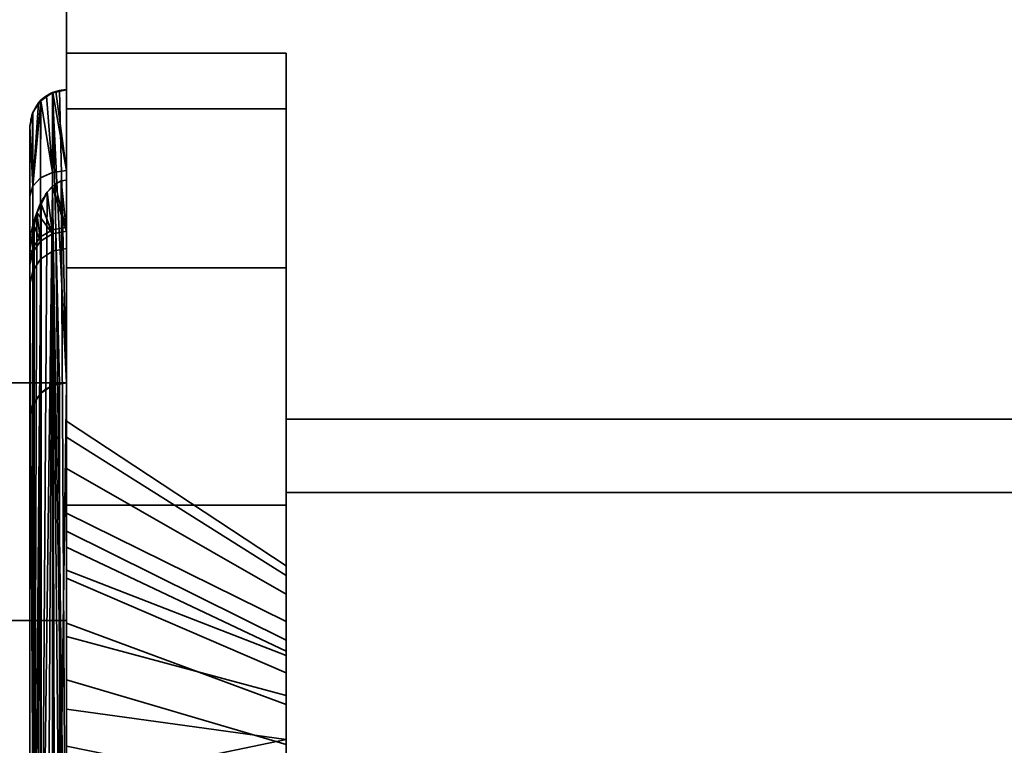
# Model space of a CAD drawing. Header units: millimetres. Extents: x -590 to 3690, y -120 to 127.
# Tile 22 of 145: x -410 to -396, y -28 to -19. Entities that reach past the tile are written whole.
import ezdxf

# ---------------------------------------------------------------- set-up
doc = ezdxf.new("R2010")
doc.units = ezdxf.units.MM
doc.layers.add('151', color=7, linetype='Continuous', true_color=0xffffff)

# ---------------------------------------------------------------- blocks, each defined once
blk = doc.blocks.new('UG_SURFACE_001')
at = {"layer": '151', "color": 252, "linetype": 'Continuous', "lineweight": 35}
for points in [[(590, -31.2, 2203), (590, 108.2, 2203), (-590, 108.2, 2203), (-590, -31.2, 2203)], [(-440, -31.2, 2053), (-440, 108.2, 2053), (440, 108.2, 2053), (440, -31.2, 2053)]]:
    blk.add_3dface(points, dxfattribs=at)
blk = doc.blocks.new('UG_SURFACE_008')
at = {"layer": '151', "color": 252, "linetype": 'Continuous', "lineweight": 35}
for points in [[(-406, -19, 1192), (-406, -19, 977), (-409, -19, 977), (-409, -19, 1092.25)], [(-409, -19, 1092.25), (-409, -19, 1192), (-406, -19, 1192)], [(-409, -19, 977), (-406, -19, 977), (-406, -19.761, 973.173), (-409, -19.761, 973.173)], [(-409, -19.761, 1195.827), (-406, -19.761, 1195.827), (-406, -19, 1192), (-409, -19, 1192)], [(-409, -26.784, 1009.654), (-409, -19, 977), (-409, -24.027, 980.523), (-409, -24.67, 982.5)], [(-409, -19, 977), (-409, -24.245, 978.455), (-409, -24.027, 980.523)], [(-409, -26.75, 1032), (-409, -19, 977), (-409, -25.527, 1013.523)], [(-409, -19, 977), (-409, -26.784, 1009.654), (-409, -25.745, 1011.455)], [(-409, -25.284, 976.654), (-409, -24.245, 978.455), (-409, -19, 977), (-409, -19.761, 973.173)], [(-409, -25.745, 1011.455), (-409, -25.527, 1013.523), (-409, -19, 977)], [(-409, -35.25, 1092.25), (-409, -19, 1092.25), (-409, -26.75, 1067), (-409, -35, 1067)], [(-409, -19.761, 1195.827), (-409, -19, 1192), (-409, -24.027, 1189.523), (-409, -24.67, 1191.5)], [(-409, -19, 1192), (-409, -32.5, 1148.5), (-409, -25.284, 1185.654), (-409, -24.245, 1187.455)], [(-409, -24.245, 1187.455), (-409, -24.027, 1189.523), (-409, -19, 1192)], [(-409, -19, 1192), (-409, -23.5, 1145), (-409, -32.5, 1145), (-409, -32.5, 1148.5)], [(-409, -19, 1192), (-409, -19, 1092.25), (-409, -23.5, 1121), (-409, -23.5, 1145)], [(-409, -19, 1092.25), (-409, -35.25, 1092.25), (-409, -35.25, 1117.5), (-409, -32.5, 1117.5)], [(-409, -32.5, 1117.5), (-409, -32.5, 1121), (-409, -23.5, 1121), (-409, -19, 1092.25)], [(-409, -26.75, 1032), (-409, -26.75, 1067), (-409, -19, 1092.25), (-409, -19, 977)], [(-406, -24, 1167.5), (-406, -19, 1192), (-406, -26.133, 1188.069), (-406, -26.76, 1186.983)], [(-406, -19, 977), (-406, -24, 1002.5), (-406, -26.39, 981.507), (-406, -26.002, 980.315)], [(-406, -19, 977), (-406, -24, 1058.875), (-406, -24, 1033.975)], [(-406, -19, 1192), (-406, -26.002, 1189.315), (-406, -26.133, 1188.069)], [(-406, -26.002, 980.315), (-406, -26.133, 979.069), (-406, -19, 977)], [(-406, -19, 977), (-406, -19, 1192), (-406, -24, 1091.25), (-406, -24, 1058.875)], [(-406, -19, 1192), (-406, -24, 1110.1), (-406, -24, 1091.25)], [(-406, -19, 1192), (-406, -19.761, 1195.827), (-406, -26.39, 1190.507), (-406, -26.002, 1189.315)], [(-406, -26.133, 979.069), (-406, -26.76, 977.983), (-406, -19.761, 973.173), (-406, -19, 977)], [(-406, -19, 1192), (-406, -24, 1128.75), (-406, -24, 1110.1)], [(-406, -19, 1192), (-406, -24, 1167.5), (-406, -24, 1128.75)], [(-406, -24, 1033.975), (-406, -24, 1013.575), (-406, -19, 977)], [(-406, -24, 1013.575), (-406, -24, 1002.5), (-406, -19, 977)], [(-409, -19.761, 973.173), (-406, -19.761, 973.173), (-406, -21.929, 969.929), (-409, -21.929, 969.929)], [(-409, -21.929, 1199.071), (-406, -21.929, 1199.071), (-406, -19.761, 1195.827), (-409, -19.761, 1195.827)], [(-409, -26.966, 975.432), (-409, -25.284, 976.654), (-409, -19.761, 973.173), (-409, -21.929, 969.929)], [(-409, -21.929, 1199.071), (-409, -19.761, 1195.827), (-409, -24.67, 1191.5), (-409, -26.061, 1193.045)], [(-406, -21.929, 969.929), (-406, -19.761, 973.173), (-406, -26.76, 977.983), (-406, -27.774, 977.246)], [(-406, -27.228, 1191.439), (-406, -26.39, 1190.507), (-406, -19.761, 1195.827), (-406, -21.929, 1199.071)], [(-409, -21.929, 969.929), (-406, -21.929, 969.929), (-406, -25.173, 967.761), (-409, -25.173, 967.761)], [(-409, -25.173, 1201.239), (-406, -25.173, 1201.239), (-406, -21.929, 1199.071), (-409, -21.929, 1199.071)], [(-409, -21.929, 969.929), (-409, -25.173, 967.761), (-409, -26.966, 975.432)], [(-409, -25.173, 1201.239), (-409, -21.929, 1199.071), (-409, -26.061, 1193.045), (-409, -27.96, 1193.891)], [(-406, -27.774, 977.246), (-406, -25.173, 967.761), (-406, -21.929, 969.929)], [(-406, -21.929, 1199.071), (-406, -25.173, 1201.239), (-406, -28.373, 1191.948), (-406, -27.228, 1191.439)], [(-420, -32.5, 1121), (-411, -23.5, 1121), (-409, -23.5, 1121), (-409, -32.5, 1121)], [(-411, -23.5, 1145), (-420, -32.5, 1145), (-409, -32.5, 1145), (-409, -23.5, 1145)], [(-411, -23.5, 1121), (-411, -23.5, 1145), (-409, -23.5, 1145), (-409, -23.5, 1121)], [(-406, -26.133, 1188.069), (-406, -26.002, 1189.315), (-409, -24.027, 1189.523), (-409, -24.245, 1187.455)], [(-406, -26.002, 1189.315), (-406, -26.39, 1190.507), (-409, -24.67, 1191.5), (-409, -24.027, 1189.523)], [(-406, -26.133, 979.069), (-406, -26.002, 980.315), (-409, -24.027, 980.523), (-409, -24.245, 978.455)], [(-406, -26.002, 980.315), (-406, -26.39, 981.507), (-409, -24.67, 982.5), (-409, -24.027, 980.523)], [(-356.025, -24, 1167.5), (-406, -24, 1167.5), (-406, -37, 1167.5), (-324, -37, 1167.5)], [(-324, -37, 1002.5), (-406, -37, 1002.5), (-406, -24, 1002.5), (-356.025, -24, 1002.5)], [(-406, -26.76, 1186.983), (-406, -27.774, 1186.246), (-406, -24, 1167.5)], [(-406, -24, 1002.5), (-406, -27.228, 982.439), (-406, -26.39, 981.507)], [(-406, -24, 1002.5), (-406, -37, 1002.5), (-406, -29.627, 982.948), (-406, -28.373, 982.948)], [(-406, -28.373, 982.948), (-406, -27.228, 982.439), (-406, -24, 1002.5)], [(-406, -37, 1167.5), (-406, -24, 1167.5), (-406, -27.774, 1186.246), (-406, -29, 1185.986)], [(-406, -24, 1091.25), (-406, -24, 1110.1), (-366.68, -24, 1104.387), (-366.519, -24, 1102.857)], [(-406, -24, 1110.1), (-365.175, -24, 1106.993), (-366.204, -24, 1105.85)], [(-366.204, -24, 1105.85), (-366.68, -24, 1104.387), (-406, -24, 1110.1)], [(-406, -24, 1110.1), (-356.025, -24, 1110.1), (-362.231, -24, 1107.619), (-363.769, -24, 1107.619)], [(-406, -24, 1091.25), (-365.75, -24, 1101.524), (-364.505, -24, 1100.62)], [(-363.769, -24, 1107.619), (-365.175, -24, 1106.993), (-406, -24, 1110.1)], [(-366.519, -24, 1102.857), (-365.75, -24, 1101.524), (-406, -24, 1091.25)], [(-364.505, -24, 1100.62), (-363, -24, 1100.3), (-356.025, -24, 1091.25), (-406, -24, 1091.25)], [(-406, -24, 1013.575), (-406, -24, 1033.975), (-366.68, -24, 1023.887), (-366.519, -24, 1022.357)], [(-406, -24, 1033.975), (-365.175, -24, 1026.493), (-366.204, -24, 1025.35)], [(-366.204, -24, 1025.35), (-366.68, -24, 1023.887), (-406, -24, 1033.975)], [(-406, -24, 1013.575), (-365.75, -24, 1021.024), (-364.505, -24, 1020.12)], [(-363.769, -24, 1027.119), (-365.175, -24, 1026.493), (-406, -24, 1033.975), (-356.025, -24, 1033.975)], [(-366.519, -24, 1022.357), (-365.75, -24, 1021.024), (-406, -24, 1013.575)], [(-364.505, -24, 1020.12), (-363, -24, 1019.8), (-356.025, -24, 1013.575), (-406, -24, 1013.575)], [(-406, -24, 1002.5), (-406, -24, 1013.575), (-356.025, -24, 1013.575), (-356.025, -24, 1002.5)], [(-406, -24, 1033.975), (-406, -24, 1058.875), (-356.025, -24, 1058.875), (-356.025, -24, 1033.975)], [(-406, -24, 1058.875), (-406, -24, 1091.25), (-356.025, -24, 1091.25), (-356.025, -24, 1058.875)], [(-406, -24, 1110.1), (-406, -24, 1128.75), (-356.025, -24, 1128.75), (-356.025, -24, 1110.1)], [(-406, -24, 1128.75), (-406, -24, 1167.5), (-356.025, -24, 1167.5), (-356.025, -24, 1128.75)], [(-406, -26.76, 1186.983), (-406, -26.133, 1188.069), (-409, -24.245, 1187.455), (-409, -25.284, 1185.654)], [(-406, -26.76, 977.983), (-406, -26.133, 979.069), (-409, -24.245, 978.455), (-409, -25.284, 976.654)], [(-406, -26.39, 1190.507), (-406, -27.228, 1191.439), (-409, -26.061, 1193.045), (-409, -24.67, 1191.5)], [(-406, -26.39, 981.507), (-406, -27.228, 982.439), (-409, -26.061, 984.045), (-409, -24.67, 982.5)], [(-409, -24.67, 982.5), (-409, -26.061, 984.045), (-409, -26.784, 1009.654)], [(-356.025, -25, 1003.5), (-406, -25, 1003.5), (-406, -37, 1003.5), (-356.025, -37, 1003.5)], [(-356.025, -37, 1166.5), (-406, -37, 1166.5), (-406, -25, 1166.5), (-356.025, -25, 1166.5)], [(-406, -25, 1033.975), (-406, -29.771, 1016.428), (-406, -28.44, 1015.835)], [(-406, -28.44, 1015.835), (-406, -27.465, 1014.752), (-406, -25, 1033.975)], [(-406, -37, 1033.975), (-406, -31.229, 1016.428), (-406, -29.771, 1016.428), (-406, -25, 1033.975)], [(-406, -37, 1126.75), (-406, -37, 1108.1), (-406, -25, 1110.1), (-406, -25, 1128.75)], [(-406, -25, 1091.25), (-406, -25, 1110.1), (-406, -37, 1108.1), (-406, -37, 1099.9)], [(-406, -25, 1003.5), (-406, -25, 1013.575), (-406, -27.167, 1011.917), (-406, -27.896, 1010.655)], [(-406, -27.465, 1014.752), (-406, -27.015, 1013.366), (-406, -25, 1013.575), (-406, -25, 1033.975)], [(-406, -25, 1033.975), (-406, -25, 1058.875), (-406, -37, 1033.975)], [(-406, -37, 1099.9), (-406, -37, 1093.25), (-406, -25, 1091.25)], [(-406, -27.015, 1013.366), (-406, -27.167, 1011.917), (-406, -25, 1013.575)], [(-406, -25, 1128.75), (-406, -25, 1166.5), (-406, -37, 1166.5), (-406, -37, 1126.75)], [(-406, -25, 1058.875), (-406, -25, 1091.25), (-406, -37, 1093.25), (-406, -37, 1033.975)], [(-406, -37, 1003.5), (-406, -25, 1003.5), (-406, -30.5, 1009.496), (-406, -31.925, 1009.799)], [(-406, -27.896, 1010.655), (-406, -29.075, 1009.799), (-406, -25, 1003.5)], [(-406, -29.075, 1009.799), (-406, -30.5, 1009.496), (-406, -25, 1003.5)], [(-356.025, -25, 1110.1), (-406, -25, 1110.1), (-363.769, -25, 1107.619), (-362.231, -25, 1107.619)], [(-406, -25, 1110.1), (-365.175, -25, 1106.993), (-363.769, -25, 1107.619)], [(-406, -25, 1110.1), (-366.68, -25, 1104.387), (-366.204, -25, 1105.85)], [(-406, -25, 1091.25), (-365.75, -25, 1101.524), (-366.519, -25, 1102.857)], [(-366.519, -25, 1102.857), (-366.68, -25, 1104.387), (-406, -25, 1110.1), (-406, -25, 1091.25)], [(-366.204, -25, 1105.85), (-365.175, -25, 1106.993), (-406, -25, 1110.1)], [(-406, -25, 1091.25), (-356.025, -25, 1091.25), (-363, -25, 1100.3), (-364.505, -25, 1100.62)], [(-364.505, -25, 1100.62), (-365.75, -25, 1101.524), (-406, -25, 1091.25)], [(-356.025, -25, 1033.975), (-406, -25, 1033.975), (-365.175, -25, 1026.493), (-363.769, -25, 1027.119)], [(-406, -25, 1033.975), (-366.68, -25, 1023.887), (-366.204, -25, 1025.35)], [(-406, -25, 1013.575), (-365.75, -25, 1021.024), (-366.519, -25, 1022.357)], [(-366.519, -25, 1022.357), (-366.68, -25, 1023.887), (-406, -25, 1033.975), (-406, -25, 1013.575)], [(-366.204, -25, 1025.35), (-365.175, -25, 1026.493), (-406, -25, 1033.975)], [(-406, -25, 1013.575), (-356.025, -25, 1013.575), (-363, -25, 1019.8), (-364.505, -25, 1020.12)], [(-364.505, -25, 1020.12), (-365.75, -25, 1021.024), (-406, -25, 1013.575)], [(-356.025, -25, 1003.5), (-356.025, -25, 1013.575), (-406, -25, 1013.575), (-406, -25, 1003.5)], [(-356.025, -25, 1033.975), (-356.025, -25, 1058.875), (-406, -25, 1058.875), (-406, -25, 1033.975)], [(-356.025, -25, 1058.875), (-356.025, -25, 1091.25), (-406, -25, 1091.25), (-406, -25, 1058.875)], [(-356.025, -25, 1110.1), (-356.025, -25, 1128.75), (-406, -25, 1128.75), (-406, -25, 1110.1)], [(-356.025, -25, 1128.75), (-356.025, -25, 1166.5), (-406, -25, 1166.5), (-406, -25, 1128.75)], [(-409, -25.173, 967.761), (-406, -25.173, 967.761), (-406, -29, 967), (-409, -29, 967)], [(-409, -29, 1202), (-406, -29, 1202), (-406, -25.173, 1201.239), (-409, -25.173, 1201.239)], [(-409, -25.173, 967.761), (-409, -29, 967), (-409, -29, 975), (-409, -26.966, 975.432)], [(-409, -27.96, 1193.891), (-409, -29, 1194), (-409, -29, 1202), (-409, -25.173, 1201.239)], [(-406, -27.774, 1186.246), (-406, -26.76, 1186.983), (-409, -25.284, 1185.654), (-409, -26.966, 1184.432)], [(-406, -27.774, 977.246), (-406, -26.76, 977.983), (-409, -25.284, 976.654), (-409, -26.966, 975.432)], [(-409, -26.966, 1184.432), (-409, -25.284, 1185.654), (-409, -32.5, 1148.5)], [(-406, -29.627, 1191.948), (-406, -28.373, 1191.948), (-406, -25.173, 1201.239), (-406, -29, 1202)], [(-406, -27.774, 977.246), (-406, -29, 976.986), (-406, -29, 967), (-406, -25.173, 967.761)], [(-406, -27.167, 1011.917), (-406, -27.015, 1013.366), (-409, -25.527, 1013.523), (-409, -25.745, 1011.455)], [(-406, -27.015, 1013.366), (-406, -27.465, 1014.752), (-409, -26.17, 1015.5), (-409, -25.527, 1013.523)], [(-409, -25.527, 1013.523), (-409, -26.17, 1015.5), (-409, -26.75, 1032)], [(-406, -27.896, 1010.655), (-406, -27.167, 1011.917), (-409, -25.745, 1011.455), (-409, -26.784, 1009.654)], [(-406, -27.228, 1191.439), (-406, -28.373, 1191.948), (-409, -27.96, 1193.891), (-409, -26.061, 1193.045)], [(-406, -27.228, 982.439), (-406, -28.373, 982.948), (-409, -27.96, 984.891), (-409, -26.061, 984.045)], [(-409, -26.784, 1009.654), (-409, -26.061, 984.045), (-409, -27.96, 984.891)], [(-406, -27.465, 1014.752), (-406, -28.44, 1015.835), (-409, -27.561, 1017.045), (-409, -26.17, 1015.5)], [(-409, -26.75, 1032), (-409, -26.17, 1015.5), (-409, -27.561, 1017.045)], [(-409, -26.75, 1032), (-424, -26.75, 1032), (-424, -26.75, 1067), (-409, -26.75, 1067)], [(-409, -35, 1032), (-424, -35, 1032), (-424, -26.75, 1032), (-409, -26.75, 1032)], [(-409, -26.75, 1067), (-424, -26.75, 1067), (-424, -35, 1067), (-409, -35, 1067)], [(-409, -26.75, 1032), (-409, -29.46, 1017.891), (-409, -30.5, 1018)], [(-409, -30.5, 1018), (-409, -31.54, 1017.891), (-409, -35, 1032), (-409, -26.75, 1032)], [(-409, -26.75, 1032), (-409, -27.561, 1017.045), (-409, -29.46, 1017.891)], [(-406, -29.075, 1009.799), (-406, -27.896, 1010.655), (-409, -26.784, 1009.654), (-409, -28.466, 1008.432)], [(-409, -27.96, 984.891), (-409, -29, 985), (-409, -28.466, 1008.432), (-409, -26.784, 1009.654)], [(-406, -29, 1185.986), (-406, -27.774, 1186.246), (-409, -26.966, 1184.432), (-409, -29, 1184)], [(-406, -29, 976.986), (-406, -27.774, 977.246), (-409, -26.966, 975.432), (-409, -29, 975)], [(-409, -29, 1184), (-409, -26.966, 1184.432), (-409, -32.5, 1148.5)], [(-406, -28.44, 1015.835), (-406, -29.771, 1016.428), (-409, -29.46, 1017.891), (-409, -27.561, 1017.045)], [(-409, -29, 1194), (-409, -27.96, 1193.891), (-406, -28.373, 1191.948)], [(-409, -29, 985), (-409, -27.96, 984.891), (-406, -28.373, 982.948)], [(-406, -28.373, 1191.948), (-406, -29.627, 1191.948), (-409, -29, 1194)], [(-406, -28.373, 982.948), (-406, -29.627, 982.948), (-409, -29, 985)]]:
    blk.add_3dface(points, dxfattribs=at)
blk = doc.blocks.new('UG_SURFACE_009')
at = {"layer": '151', "color": 43, "linetype": 'Continuous', "lineweight": 35}
for points in [[(-409, 0, 2017), (-409, -49, 2017), (409, -49, 2017), (409, 0, 2017)], [(-409, 0, 2017), (-409, 0, 2), (-409, -19.5, 23.5), (-409, -19.5, 24.884)], [(-409, -49, 2017), (-409, 0, 2017), (-409, -20.732, 30.5), (-409, -33.268, 30.5)], [(-409, -20.732, 30.5), (-409, 0, 2017), (-409, -19.5, 24.884)], [(-409, -19.5, 23.5), (-409, 0, 2), (-409, -2), (-409, -23.5, 12.5)], [(-409, -47), (-409, -2), (409, -2), (409, -47)], [(-409, -2), (-409, -47), (-409, -30.5, 12.5), (-409, -23.5, 12.5)], [(-409, -19.5, 23.5), (-409.189, -19.542, 24.856), (-409.145, -19.522, 24.87)], [(-409.189, -19.542, 24.856), (-409, -19.5, 23.5), (-409.098, -19.51, 23.51)], [(-409.145, -19.522, 24.87), (-409, -19.5, 24.884), (-409, -19.5, 23.5)], [(-409, -20.602, 25.606), (-409, -19.5, 24.884), (-409.145, -19.522, 24.87)], [(-409.098, -19.51, 23.51), (-409, -19.5, 23.5), (-409, -23.5, 23.5)], [(-409, -21.43, 29.383), (-409, -19.5, 24.884), (-409, -20.602, 25.606)], [(-409, -23.5, 12.5), (-409, -23.5, 23.5), (-409, -19.5, 23.5)], [(-409, -21.43, 29.383), (-409, -20.732, 30.5), (-409, -19.5, 24.884)], [(-409.191, -19.538, 23.538), (-409.191, -23.538, 23.538), (-409.354, -23.646, 23.646), (-409.354, -19.646, 23.646)], [(-409.191, -19.538, 23.538), (-409.351, -19.65, 24.785), (-409.274, -19.582, 24.83)], [(-409.191, -20.628, 25.579), (-409.274, -19.582, 24.83), (-409.351, -19.65, 24.785)], [(-409.274, -19.582, 24.83), (-409.189, -19.542, 24.856), (-409.191, -19.538, 23.538)], [(-409.191, -20.628, 25.579), (-409.189, -19.542, 24.856), (-409.274, -19.582, 24.83)], [(-409.191, -19.538, 23.538), (-409.098, -19.51, 23.51), (-409, -23.5, 23.5)], [(-409, -23.5, 23.5), (-409.098, -23.51, 23.51), (-409.191, -19.538, 23.538)], [(-409.098, -23.51, 23.51), (-409.191, -23.538, 23.538), (-409.191, -19.538, 23.538)], [(-409.191, -20.628, 25.579), (-409.189, -19.542, 24.856), (-409.189, -19.542, 24.856)], [(-409.189, -19.542, 24.856), (-409.191, -20.628, 25.579), (-409, -20.602, 25.606)], [(-409, -20.602, 25.606), (-409.145, -19.522, 24.87), (-409.189, -19.542, 24.856)], [(-409.354, -19.646, 23.646), (-409.354, -23.646, 23.646), (-409.462, -23.809, 23.809), (-409.462, -19.809, 23.809)], [(-409.462, -20.816, 25.384), (-409.351, -19.65, 24.785), (-409.382, -19.677, 24.767)], [(-409.351, -19.65, 24.785), (-409.462, -20.816, 25.384), (-409.354, -20.703, 25.501)], [(-409.382, -19.677, 24.767), (-409.461, -19.809, 24.683), (-409.462, -20.816, 25.384)], [(-409.354, -19.646, 23.646), (-409.461, -19.809, 24.683), (-409.382, -19.677, 24.767)], [(-409.382, -19.677, 24.767), (-409.351, -19.65, 24.785), (-409.354, -19.646, 23.646)], [(-409.354, -20.703, 25.501), (-409.351, -19.65, 24.785), (-409.351, -19.65, 24.785)], [(-409.351, -19.65, 24.785), (-409.354, -20.703, 25.501), (-409.191, -20.628, 25.579)], [(-409.462, -19.809, 23.809), (-409.462, -23.809, 23.809), (-409.5, -24, 24), (-409.5, -20, 24)], [(-409.462, -19.809, 23.809), (-409.5, -19.996, 24.567), (-409.464, -19.815, 24.68)], [(-409.5, -19.996, 24.567), (-409.462, -19.809, 23.809), (-409.5, -20, 24)], [(-409.464, -19.815, 24.68), (-409.5, -19.996, 24.567), (-409.462, -20.816, 25.384)], [(-409.464, -19.815, 24.68), (-409.461, -19.809, 24.683), (-409.462, -19.809, 23.809)], [(-409.462, -20.816, 25.384), (-409.461, -19.809, 24.683), (-409.464, -19.815, 24.68)], [(-409.462, -20.816, 25.384), (-409.461, -19.809, 24.683), (-409.461, -19.809, 24.683)], [(-409.5, -20, 24), (-409.5, -20, 24.565), (-409.5, -19.996, 24.567)], [(-409.462, -20.816, 25.384), (-409.5, -19.996, 24.567), (-409.5, -20, 24.565)], [(-409.5, -20.949, 25.247), (-409.5, -20, 24.565), (-409.5, -20, 24), (-409.5, -24, 24)], [(-409.5, -20, 24.565), (-409.5, -20.949, 25.247), (-409.462, -20.816, 25.384)], [(-409.462, -20.816, 25.384), (-409.462, -21.658, 26.598), (-409.354, -21.509, 26.663), (-409.354, -20.703, 25.501)], [(-409.354, -20.703, 25.501), (-409.354, -21.509, 26.663), (-409.191, -21.41, 26.706), (-409.191, -20.628, 25.579)], [(-409.191, -20.628, 25.579), (-409.191, -21.41, 26.706), (-409, -21.375, 26.721), (-409, -20.602, 25.606)], [(-409, -20.602, 25.606), (-409, -21.375, 26.721), (-409, -21.666, 28.047), (-409, -21.43, 29.383)], [(-409.5, -20.949, 25.247), (-409.5, -21.833, 26.521), (-409.462, -21.658, 26.598), (-409.462, -20.816, 25.384)], [(-409.19, -20.824, 30.459), (-409.346, -32.941, 30.347), (-409.263, -33.102, 30.425)], [(-409.346, -32.941, 30.347), (-409.19, -20.824, 30.459), (-409.263, -20.898, 30.425)], [(-409.263, -33.102, 30.425), (-409.19, -33.176, 30.459), (-409.19, -20.824, 30.459)], [(-409.263, -20.898, 30.425), (-409.19, -20.824, 30.459), (-409.191, -21.466, 29.397)], [(-409, -21.43, 29.383), (-409.191, -21.466, 29.397), (-409.19, -20.824, 30.459)], [(-409.19, -20.824, 30.459), (-409.19, -20.824, 30.459), (-409.191, -21.466, 29.397)], [(-409.155, -20.788, 30.475), (-409.19, -20.824, 30.459), (-409, -33.268, 30.5)], [(-409.19, -20.824, 30.459), (-409.155, -20.788, 30.475), (-409, -21.43, 29.383)], [(-409.19, -20.824, 30.459), (-409.155, -33.212, 30.475), (-409.074, -33.255, 30.495)], [(-409.19, -20.824, 30.459), (-409.19, -33.176, 30.459), (-409.155, -33.212, 30.475)], [(-409.074, -33.255, 30.495), (-409, -33.268, 30.5), (-409.19, -20.824, 30.459)], [(-409.074, -20.745, 30.495), (-409.155, -20.788, 30.475), (-409, -33.268, 30.5)], [(-409, -21.43, 29.383), (-409.155, -20.788, 30.475), (-409.074, -20.745, 30.495)], [(-409, -33.268, 30.5), (-409, -20.732, 30.5), (-409.074, -20.745, 30.495)], [(-409.074, -20.745, 30.495), (-409, -20.732, 30.5), (-409, -21.43, 29.383)], [(-409.5, -24, 24), (-409.5, -30, 24), (-409.5, -21.833, 26.521), (-409.5, -20.949, 25.247)], [(-409.263, -20.898, 30.425), (-409.347, -21.06, 30.347), (-409.347, -32.94, 30.347), (-409.346, -32.941, 30.347)], [(-409.191, -21.466, 29.397), (-409.347, -21.06, 30.347), (-409.263, -20.898, 30.425)], [(-409.347, -21.06, 30.347), (-409.441, -32.638, 30.186), (-409.407, -32.825, 30.29)], [(-409.441, -32.638, 30.186), (-409.347, -21.06, 30.347), (-409.407, -21.175, 30.29)], [(-409.407, -32.825, 30.29), (-409.347, -32.94, 30.347), (-409.347, -21.06, 30.347)], [(-409.407, -21.175, 30.29), (-409.347, -21.06, 30.347), (-409.191, -21.466, 29.397)], [(-409.407, -21.175, 30.29), (-409.441, -21.362, 30.186), (-409.441, -32.638, 30.186)], [(-409.441, -21.362, 30.186), (-409.407, -21.175, 30.29), (-409.354, -21.567, 29.436)], [(-409.191, -21.466, 29.397), (-409.354, -21.567, 29.436), (-409.407, -21.175, 30.29)], [(-409.441, -32.634, 30.184), (-409.441, -21.366, 30.184), (-409.5, -21.693, 30.002)], [(-409.5, -21.693, 30.002), (-409.441, -21.366, 30.184), (-409.462, -21.718, 29.494)], [(-409.354, -21.567, 29.436), (-409.462, -21.718, 29.494), (-409.441, -21.362, 30.186)], [(-409.441, -21.366, 30.184), (-409.441, -21.362, 30.186), (-409.462, -21.718, 29.494)], [(-409.441, -21.362, 30.186), (-409.441, -21.366, 30.184), (-409.441, -32.634, 30.184), (-409.441, -32.638, 30.186)], [(-409.191, -21.41, 26.706), (-409.191, -21.704, 28.046), (-409, -21.666, 28.047), (-409, -21.375, 26.721)], [(-409.462, -21.658, 26.598), (-409.462, -21.974, 28.04), (-409.354, -21.812, 28.044), (-409.354, -21.509, 26.663)], [(-409.354, -21.509, 26.663), (-409.354, -21.812, 28.044), (-409.191, -21.704, 28.046), (-409.191, -21.41, 26.706)], [(-409.354, -21.812, 28.044), (-409.354, -21.567, 29.436), (-409.191, -21.466, 29.397), (-409.191, -21.704, 28.046)], [(-409.191, -21.704, 28.046), (-409.191, -21.466, 29.397), (-409, -21.43, 29.383), (-409, -21.666, 28.047)], [(-409.462, -21.974, 28.04), (-409.462, -21.718, 29.494), (-409.354, -21.567, 29.436), (-409.354, -21.812, 28.044)], [(-409.5, -21.833, 26.521), (-409.5, -22.165, 28.036), (-409.462, -21.974, 28.04), (-409.462, -21.658, 26.598)], [(-409.5, -21.693, 30.002), (-409.5, -21.697, 30), (-409.5, -32.303, 30), (-409.5, -32.307, 30.002)], [(-409.5, -32.307, 30.002), (-409.441, -32.634, 30.184), (-409.5, -21.693, 30.002)], [(-409.5, -21.697, 30), (-409.5, -21.693, 30.002), (-409.462, -21.718, 29.494)], [(-409.5, -30, 24), (-409.5, -21.697, 30), (-409.5, -21.897, 29.563)], [(-409.5, -21.697, 30), (-409.5, -31.835, 28.036), (-409.5, -32.103, 29.563)], [(-409.5, -21.697, 30), (-409.5, -30, 24), (-409.5, -32.167, 26.521), (-409.5, -31.835, 28.036)], [(-409.5, -32.103, 29.563), (-409.5, -32.303, 30), (-409.5, -21.697, 30)], [(-409.462, -21.718, 29.494), (-409.5, -21.897, 29.563), (-409.5, -21.697, 30)], [(-409.5, -22.165, 28.036), (-409.5, -21.897, 29.563), (-409.462, -21.718, 29.494), (-409.462, -21.974, 28.04)], [(-409.5, -22.165, 28.036), (-409.5, -21.833, 26.521), (-409.5, -30, 24)], [(-409.5, -21.897, 29.563), (-409.5, -22.165, 28.036), (-409.5, -30, 24)], [(-409, -23.5, 23.5), (-409.098, -23.51, 12.51), (-409.191, -23.538, 12.538)], [(-409.191, -23.538, 12.538), (-409.098, -23.51, 23.51), (-409, -23.5, 23.5)], [(-409.098, -30.49, 12.51), (-409.191, -30.462, 12.538), (-409.191, -23.538, 12.538), (-409.098, -23.51, 12.51)], [(-409.191, -23.538, 12.538), (-409.191, -23.538, 23.538), (-409.098, -23.51, 23.51)], [(-409, -23.5, 12.5), (-409, -30.5, 12.5), (-409.098, -30.49, 12.51)], [(-409.098, -23.51, 12.51), (-409, -23.5, 12.5), (-409.098, -30.49, 12.51)], [(-409, -23.5, 23.5), (-409, -23.5, 12.5), (-409.098, -23.51, 12.51)], [(-409.354, -23.646, 12.646), (-409.354, -30.354, 12.646), (-409.462, -30.191, 12.809), (-409.462, -23.809, 12.809)], [(-409.354, -23.646, 23.646), (-409.354, -23.646, 12.646), (-409.462, -23.809, 12.809), (-409.462, -23.809, 23.809)], [(-409.191, -23.538, 12.538), (-409.191, -30.462, 12.538), (-409.354, -30.354, 12.646), (-409.354, -23.646, 12.646)], [(-409.191, -23.538, 23.538), (-409.191, -23.538, 12.538), (-409.354, -23.646, 12.646), (-409.354, -23.646, 23.646)], [(-409.462, -23.809, 12.809), (-409.462, -30.191, 12.809), (-409.5, -30, 13), (-409.5, -24, 13)], [(-409.462, -23.809, 23.809), (-409.462, -23.809, 12.809), (-409.5, -24, 13), (-409.5, -24, 24)], [(-409.5, -24, 24), (-409.5, -24, 13), (-409.5, -30, 13), (-409.5, -30, 24)]]:
    blk.add_3dface(points, dxfattribs=at)
blk = doc.blocks.new('UG_SURFACE_024')
at = {"layer": '151', "color": 254, "linetype": 'Continuous', "lineweight": 35}
for points in [[(424.75, -35, 2033.25), (424.75, 111.75, 2033.25), (-424.75, 111.75, 2033.25), (-424.75, -35, 2033.25)], [(417, 16, 2025.5), (417, -33, 2025.5), (-417, -33, 2025.5), (-417, 16, 2025.5)]]:
    blk.add_3dface(points, dxfattribs=at)
blk = doc.blocks.new('UG_SURFACE_062')
at = {"layer": '151', "color": 14, "linetype": 'Continuous', "lineweight": 35}
for points in [[(416.8, -35, 2025.3), (416.8, 14, 2025.3), (-416.8, 14, 2025.3), (-416.8, -35, 2025.3)], [(412.75, 11.25, 2021.25), (412.75, -47, 2021.25), (-412.75, -47, 2021.25), (-412.75, 11.25, 2021.25)]]:
    blk.add_3dface(points, dxfattribs=at)
blk = doc.blocks.new('UG_SURFACE_063')
at = {"layer": '151', "color": 7, "linetype": 'Continuous', "lineweight": 35}
for points in [[(-412.75, 11, 2021.25), (-412.75, -47, 2021.25), (412.75, -47, 2021.25), (412.75, 11, 2021.25)], [(412.5, 11, 2021), (412.5, -47, 2021), (-412.5, -47, 2021), (-412.5, 11, 2021)]]:
    blk.add_3dface(points, dxfattribs=at)

msp = doc.modelspace()

# ---------------------------------------------------------------- linework, layer by layer
at = {"layer": '151', "color": 252, "linetype": 'Continuous', "lineweight": -3, "true_color": 0x939598}
for p, q in [((-409, 0, 2017), (-409, -49, 2017)), ((-409, -2), (-409, -47)), ((-409, -19, 977), (-409, -19, 1192)), ((-409, -19, 1192), (-406, -19, 1192)), ((-409, -19, 977), (-406, -19, 977)), ((-406, -19, 977), (-406, -19, 1192)), ((-406, -19, 977), (-406, -19, 1192)), ((-409, -23.5, 23.5), (-409, -19.5, 23.5)), ((-409, -19.5, 23.5), (-409, -19.5, 24.884)), ((-409.5, -20, 24.565), (-409.5, -20, 24)), ((-409.5, -20, 24), (-409.5, -24, 24)), ((-409, -20.732, 30.5), (-409, -33.268, 30.5)), ((-409.5, -32.303, 30), (-409.5, -21.697, 30)), ((-411, -23.5, 1145), (-409, -23.5, 1145)), ((-411, -23.5, 1121), (-409, -23.5, 1121)), ((-409, -23.5, 1145), (-409, -23.5, 1121)), ((-409, -32.5, 1145), (-409, -23.5, 1145)), ((-409, -23.5, 1121), (-409, -32.5, 1121)), ((-409, -30.5, 12.5), (-409, -23.5, 12.5)), ((-409, -23.5, 12.5), (-409, -23.5, 23.5)), ((-409.5, -24, 24), (-409.5, -24, 13)), ((-409.5, -24, 13), (-409.5, -30, 13)), ((-406, -24, 1167.5), (-324, -24, 1167.5)), ((-406, -37, 1002.5), (-406, -24, 1002.5)), ((-406, -24, 1002.5), (-324, -24, 1002.5)), ((-406, -24, 1002.5), (-406, -24, 1167.5)), ((-406, -24, 1167.5), (-406, -37, 1167.5)), ((-406, -25, 1003.5), (-406, -25, 1166.5)), ((-406, -25, 1166.5), (-324.414, -25, 1166.5)), ((-406, -25, 1166.5), (-406, -37, 1166.5)), ((-406, -25, 1003.5), (-324.414, -25, 1003.5)), ((-406, -37, 1003.5), (-406, -25, 1003.5)), ((-424, -26.75, 1067), (-409, -26.75, 1067)), ((-424, -26.75, 1032), (-409, -26.75, 1032)), ((-409, -26.75, 1067), (-409, -26.75, 1032)), ((-409, -35, 1067), (-409, -26.75, 1067)), ((-409, -26.75, 1032), (-409, -35, 1032))]:
    msp.add_line(p, q, dxfattribs=at)
at = {"layer": '151', "color": 252, "linetype": 'Continuous', "lineweight": -3, "true_color": 0x939598, "extrusion": (1, 0, 0)}
for centre in [(-29, 980, -409), (-29, 1189, -409), (-30.5, 1013, -409)]:
    msp.add_circle(centre, 5, dxfattribs=at)
at = {"layer": '151', "color": 252, "linetype": 'Continuous', "lineweight": -3, "true_color": 0x939598, "extrusion": (-1, 0, 0)}
for centre, radius in [((29, 980, 406), 3.014), ((29, 1189, 406), 3.014), ((30.5, 1013, 406), 3.504)]:
    msp.add_circle(centre, radius, dxfattribs=at)
at = {"layer": '151', "color": 252, "linetype": 'Continuous', "lineweight": -3, "true_color": 0x939598, "extrusion": (1, 0, 0)}
for centre, radius, start, end in [((-29, 1192, -409), 10, 0, 180), ((-29, 977, -409), 10, 180, 0), ((-29, 1192, -406), 10, 0, 180), ((-29, 977, -406), 10, 180, 0), ((-18.166, 28.12, -409.5), 4, 151.9639, 242.7144)]:
    msp.add_arc(centre, radius, start, end, dxfattribs=at)
at = {"layer": '151', "color": 252, "linetype": 'Continuous', "lineweight": -3, "true_color": 0x939598, "extrusion": (-1, 0, 0)}
msp.add_arc((18.166, 28.12, 409), 3.5, 292.3993, 42.8462, dxfattribs=at)
at = {"layer": '151', "color": 252, "linetype": 'Continuous', "lineweight": -3, "true_color": 0x939598, "extrusion": (0, 0.707107, 0.707107)}
for centre in [(-409, -20, 24), (-409, -24, 13), (-409, -24, 24)]:
    msp.add_ellipse(centre, major_axis=(0, -0.5, 0.5), ratio=0.707107, start_param=3.141593, end_param=4.712389, dxfattribs=at)
at = {"layer": '151', "color": 252, "linetype": 'Continuous', "lineweight": -3, "true_color": 0x939598}
for points, knots in [([(-409, -19.5, 24.884), (-409.049, -19.5, 24.884), (-409.099, -19.508, 24.879), (-409.192, -19.536, 24.86), (-409.235, -19.556, 24.846), (-409.315, -19.609, 24.812), (-409.352, -19.641, 24.791), (-409.417, -19.719, 24.74), (-409.445, -19.766, 24.71), (-409.487, -19.873, 24.643), (-409.499, -19.934, 24.605), (-409.5, -19.997, 24.567), (-409.5, -19.999, 24.566), (-409.5, -20, 24.565)], [0, 0, 0, 0, 0.172833, 0.172833, 0.344836, 0.344836, 0.528241, 0.528241, 0.741578, 0.741578, 0.994451, 0.994451, 1, 1, 1, 1]), ([(-409.5, -21.697, 30), (-409.5, -21.696, 30.001), (-409.5, -21.694, 30.002), (-409.499, -21.522, 30.105), (-409.469, -21.345, 30.203), (-409.372, -21.079, 30.339), (-409.327, -20.983, 30.386), (-409.232, -20.858, 30.444), (-409.197, -20.819, 30.462), (-409.131, -20.77, 30.483), (-409.103, -20.755, 30.49), (-409.05, -20.737, 30.498), (-409.025, -20.732, 30.5), (-409, -20.732, 30.5)], [0, 0, 0, 0, 0.0037, 0.0037, 0.475418, 0.475418, 0.742572, 0.742572, 0.868357, 0.868357, 0.941855, 0.941855, 1, 1, 1, 1])]:
    msp.add_open_spline(points, degree=3, knots=knots, dxfattribs=at)

# ---------------------------------------------------------------- block references
for name in ['UG_SURFACE_024', 'UG_SURFACE_001', 'UG_SURFACE_009', 'UG_SURFACE_062', 'UG_SURFACE_063', 'UG_SURFACE_008']:
    msp.add_blockref(name, (0, 0), dxfattribs=at)

doc.saveas('drawing.dxf')
